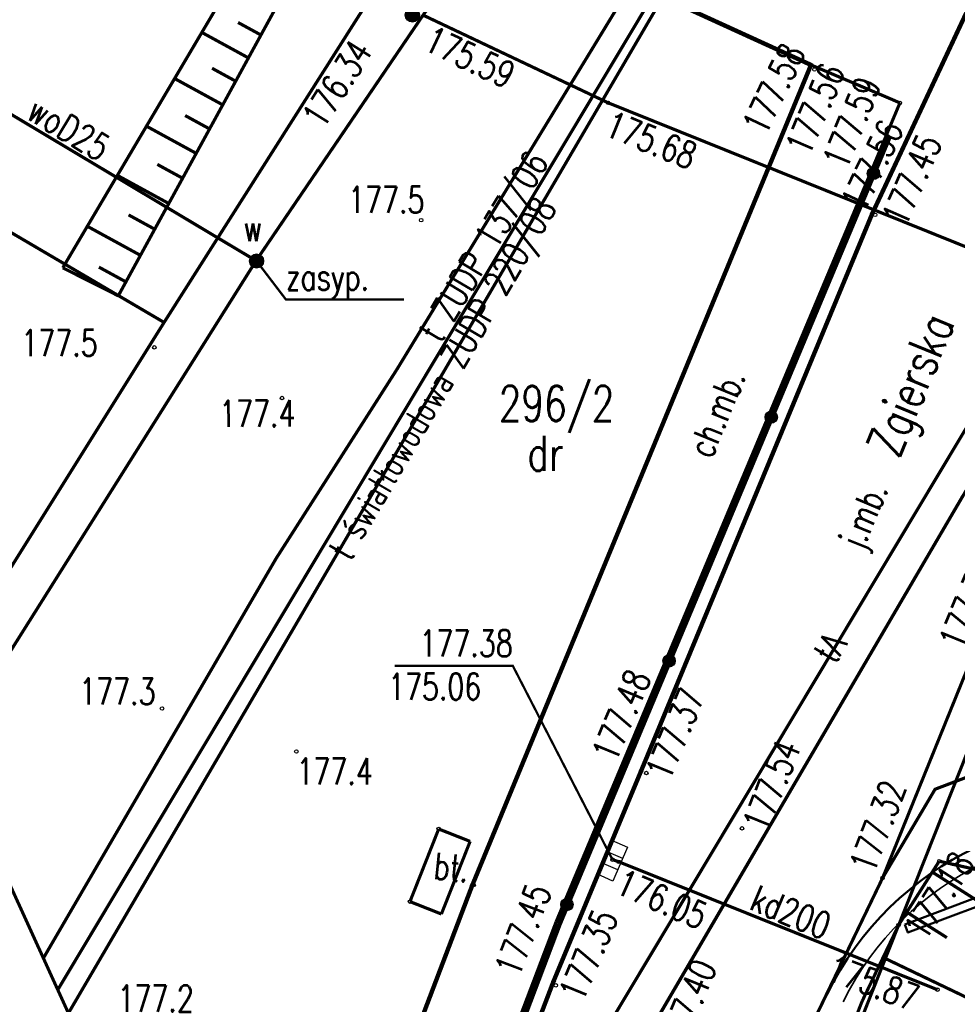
# Model space of a CAD drawing. Header units: metres. Extents: x 964 to 7125, y -212 to 9570.
# Tile 136 of 185: x 2269 to 2296, y 271 to 299. Entities that reach past the tile are written whole.
import ezdxf
from ezdxf.enums import TextEntityAlignment as Align

# ---------------------------------------------------------------- set-up
doc = ezdxf.new("R2010")
doc.units = ezdxf.units.M
for name, pattern in [('1', [1.5, 1, -0.5]), ('1053', [2, 1.5, -0.5]), ('1056', [1.5, 1, -0.5]), ('1059', [0]), ('1163', [2.5, 2, -0.5]), ('1167', [2.5, 2, -0.5]), ('2217', [2, 1.5, -0.5]), ('2218', [1, 0.5, -0.5]), ('3820', [1.75, 1.25, -0.5]), ('3901', [0]), ('CIĄGłA', [0])]:
    doc.linetypes.add(name, pattern=pattern)
for name, color, linetype, lineweight in [('AGP1_KRAWEZNIKI', 250, 'Continuous', 30), ('PODKŁAD MAPA', 7, 'Continuous', 9), ('zz-balustrada', 5, 'FENCELINE1', 35), ('zz-drogi', 250, 'Continuous', 50)]:
    doc.layers.add(name, color=color, linetype=linetype, lineweight=lineweight)
for name, color, linetype in [('Dzialki', 7, 'Continuous'), ('GES_UrzadzeniaSiecWodociagowa', 7, 'Continuous'), ('Kontury', 7, 'Continuous'), ('Numery_dzialek', 7, 'Continuous'), ('Numery_uzytkow', 7, 'Continuous'), ('OT_Komunikacja', 7, 'Continuous'), ('OT_Rzedna', 7, 'Continuous'), ('OTK_E_T_0', 7, 'Continuous'), ('OTK_E_T_1', 7, 'Continuous'), ('OTK_E_T_3', 7, 'Continuous'), ('OTK_L_0', 7, 'Continuous'), ('OTK_L_1', 7, 'Continuous'), ('OTK_L_2', 7, 'Continuous'), ('OTK_L_4', 7, 'Continuous'), ('OTO_L_0', 7, 'Continuous'), ('OTR_L_1', 7, 'Continuous'), ('OTR_T_0', 7, 'Continuous'), ('OTR_T_1', 7, 'Continuous'), ('P_SUEP_L_0', 7, 'Continuous'), ('P_SUTP_E_T_0', 7, 'Continuous'), ('P_SUTP_L_0', 7, 'Continuous'), ('skarpa', 7, 'Continuous'), ('SUGP_E_T_0', 7, 'Continuous'), ('SUGP_L_0', 7, 'Continuous'), ('SUK_T_1', 7, 'Continuous'), ('SUKP_E_T_0', 7, 'Continuous'), ('SUKP_L_0', 7, 'Continuous'), ('SUKR_T_0', 7, 'Continuous'), ('SUWP_E_T_0', 7, 'Continuous'), ('SUWP_L_0', 7, 'Continuous'), ('SUWR_T_0', 7, 'Continuous'), ('telefon_D', 7, 'Continuous'), ('ulice', 7, 'Continuous'), ('Uzytki', 7, 'Continuous'), ('wywiad', 7, 'Continuous'), ('zakres_poprawny', 7, 'Continuous')]:
    doc.layers.add(name, color=color, linetype=linetype)
doc.styles.add('STYL_ARIAL', font='simplex', dxfattribs={"width": 0.75, "oblique": 0.1})
doc.linetypes.add('FENCELINE1', pattern='A,6.35,-2.54,[133,ltypeshp.shx,S=2.54,R=0,X=-2.54,Y=0],-2.54,25.4', length=36.83)

# ---------------------------------------------------------------- blocks, each defined once
blk = doc.blocks.new('OTRN')
at = {"color": 0}
blk.add_circle((0, 0), 0.05, dxfattribs=at)
blk = doc.blocks.new('OTRS')
at = {"color": 0}
blk.add_circle((0, 0), 0.05, dxfattribs=at)
blk = doc.blocks.new('SUUS05')
at = {"color": 0}
for p, q in [((-0.5, -0.25), (-0.5, 0.25)), ((-0.5, 0.25), (0.55, 0.25)), ((-0.15, 0.25), (-0.15, -0.25)), ((0.2, 0.25), (0.2, -0.25)), ((0.55, 0.25), (0.55, -0.25)), ((0.55, -0.25), (-0.5, -0.25))]:
    blk.add_line(p, q, dxfattribs=at)
blk = doc.blocks.new('SUWW')
at = {"color": 0}
for radius in [0.2, 0.18, 0.16, 0.14, 0.12, 0.1, 0.08, 0.06, 0.04, 0.02]:
    blk.add_circle((0, 0), radius, dxfattribs=at)
blk = doc.blocks.new('MDCP 20240606')
at = {"layer": 'Dzialki', "color": 251, "true_color": 0x636466, "const_width": 0.09}
for points in [[(6591990.3561, 5738028.6544), (6591976.2, 5738005.41)], [(6591976.2, 5738005.41), (6591972.77, 5738000.04)], [(6591979.22, 5737979.53), (6591992.26, 5738001.83)], [(6591972.77, 5738000.04), (6591966.1727, 5737988.7063)]]:
    blk.add_lwpolyline(points, dxfattribs=at)
at = {"layer": 'Kontury', "color": 251, "linetype": '2217', "true_color": 0x636466, "const_width": 0.09}
for points in [[(6591976.2, 5738005.41), (6591990.3561, 5738028.6544)], [(6592002.89, 5738020.01), (6591975.8355, 5737973.723)], [(6591972.77, 5738000.04), (6591976.2, 5738005.41)], [(6591966.1727, 5737988.7063), (6591972.77, 5738000.04)]]:
    blk.add_lwpolyline(points, dxfattribs=at)
at = {"layer": 'OT_Komunikacja', "color": 251, "linetype": '1059', "true_color": 0x636466, "const_width": 0.125}
blk.add_lwpolyline([(6591983.13, 5737994.02), (6591989.69, 5738009.84), (6591998.1635, 5738027.9361)], dxfattribs=at)
at = {"layer": 'OT_Komunikacja', "color": 251, "linetype": '1053', "true_color": 0x636466, "const_width": 0.09}
blk.add_lwpolyline([(6592002.67, 5737997.16), (6591999.48, 5737998.38), (6591996.67, 5738000.05), (6591995.49, 5738001.71), (6591995.35, 5738004.24), (6591989.98, 5737990.98), (6591991.47, 5737993.5), (6591993.6, 5737994.31), (6591995.54, 5737994.25), (6591997.14, 5737993.57), (6592000.61, 5737992.66), (6592001.58, 5737994.73), (6592002.67, 5737997.16)], dxfattribs=at)
at = {"layer": 'OTK_L_0', "color": 251, "linetype": '1053', "true_color": 0x636466, "const_width": 0.09}
for points in [[(6591998.1635, 5738027.9361), (6591989.69, 5738009.84)], [(6591989.69, 5738009.84), (6591980.6478, 5737988.0553)], [(6591986.9708, 5737984.7353), (6591989.98, 5737990.98)], [(6591980.6478, 5737988.0553), (6591975.241, 5737973.8917)]]:
    blk.add_lwpolyline(points, dxfattribs=at)
at = {"layer": 'OTK_L_1', "color": 251, "true_color": 0x636466, "const_width": 0.125}
for points in [[(6591987.9498, 5738014.0543), (6591982.9078, 5738016.3573)], [(6591978.3438, 5737990.7823), (6591987.9498, 5738014.0543)], [(6591983.13, 5737994.02), (6591980.6478, 5737988.0553)], [(6591972.3761, 5737975.0761), (6591978.3438, 5737990.7823)], [(6591980.6478, 5737988.0553), (6591975.241, 5737973.8917)]]:
    blk.add_lwpolyline(points, dxfattribs=at)
at = {"layer": 'OTK_L_2', "color": 251, "linetype": '1056', "true_color": 0x636466, "const_width": 0.09}
for points in [[(6591987.9498, 5738014.0543), (6591978.3438, 5737990.7823)], [(6591990.2688, 5738013.0653), (6591987.9498, 5738014.0543)], [(6591980.7208, 5737989.7443), (6591990.4718, 5738012.9763)], [(6591990.4718, 5738012.9763), (6591990.2688, 5738013.0653)], [(6591978.3438, 5737990.7823), (6591972.3761, 5737975.0761)], [(6591974.7571, 5737974.0291), (6591980.7208, 5737989.7443)]]:
    blk.add_lwpolyline(points, dxfattribs=at)
at = {"layer": 'OTK_L_4', "color": 251, "linetype": '1053', "true_color": 0x636466, "const_width": 0.09}
for points in [[(6591977.3878, 5737992.3723), (6591976.5728, 5737990.3113)], [(6591978.2792, 5737992.0198), (6591977.3878, 5737992.3723)], [(6591977.4642, 5737989.9588), (6591978.2792, 5737992.0198)], [(6591976.5728, 5737990.3113), (6591977.4642, 5737989.9588)]]:
    blk.add_lwpolyline(points, dxfattribs=at)
at = {"layer": 'OTO_L_0', "color": 251, "linetype": '3901', "true_color": 0x636466, "const_width": 0.175}
for points in [[(6591987.9973, 5738006.8664), (6591990.1498, 5738012.0033)], [(6591985.8448, 5738001.7295), (6591987.9973, 5738006.8664)], [(6591983.6923, 5737996.5926), (6591985.8448, 5738001.7295)], [(6591980.7938, 5737989.6753), (6591983.6923, 5737996.5926)], [(6591978.244, 5737982.9399), (6591980.7938, 5737989.6753)]]:
    blk.add_lwpolyline(points, dxfattribs=at)
at = {"layer": 'OTO_L_0', "color": 251, "true_color": 0x636466}
for centre, radius in [((6591989.7198, 5738010.977), 0.175), ((6591989.7198, 5738010.977), 0.1575), ((6591989.7198, 5738010.977), 0.14), ((6591989.7198, 5738010.977), 0.1225), ((6591989.7198, 5738010.977), 0.105), ((6591989.7198, 5738010.977), 0.0875), ((6591989.7198, 5738010.977), 0.07), ((6591989.7198, 5738010.977), 0.0525), ((6591989.7198, 5738010.977), 0.035), ((6591986.8213, 5738004.0597), 0.175), ((6591986.8213, 5738004.0597), 0.1575), ((6591986.8213, 5738004.0597), 0.14), ((6591986.8213, 5738004.0597), 0.1225), ((6591986.8213, 5738004.0597), 0.105), ((6591986.8213, 5738004.0597), 0.0875), ((6591986.8213, 5738004.0597), 0.07), ((6591986.8213, 5738004.0597), 0.0525), ((6591986.8213, 5738004.0597), 0.035), ((6591983.9227, 5737997.1425), 0.175), ((6591983.9227, 5737997.1425), 0.1575), ((6591983.9227, 5737997.1425), 0.14), ((6591983.9227, 5737997.1425), 0.1225), ((6591983.9227, 5737997.1425), 0.105), ((6591983.9227, 5737997.1425), 0.0875), ((6591983.9227, 5737997.1425), 0.07), ((6591983.9227, 5737997.1425), 0.0525), ((6591983.9227, 5737997.1425), 0.035), ((6591981.0242, 5737990.2252), 0.175), ((6591981.0242, 5737990.2252), 0.1575), ((6591981.0242, 5737990.2252), 0.14), ((6591981.0242, 5737990.2252), 0.1225), ((6591981.0242, 5737990.2252), 0.105), ((6591981.0242, 5737990.2252), 0.0875), ((6591981.0242, 5737990.2252), 0.07), ((6591981.0242, 5737990.2252), 0.0525), ((6591981.0242, 5737990.2252), 0.035)]:
    blk.add_circle(centre, radius, dxfattribs=at)
at = {"layer": 'OTR_L_1', "color": 251, "linetype": '3820', "true_color": 0x636466, "const_width": 0.09}
for points in [[(6591979.2419, 5738027.5154), (6591968.2982, 5738007.5024)], [(6591978.0002, 5738027.3881), (6591966.7234, 5738008.2969)], [(6591972.3453, 5738014.9034), (6591971.6954, 5738015.2588)], [(6591971.6287, 5738013.5928), (6591970.9571, 5738013.9601)], [(6591970.8881, 5738012.2385), (6591970.194, 5738012.618)], [(6591970.1227, 5738010.8389), (6591969.4055, 5738011.2311)], [(6591969.3318, 5738009.3925), (6591968.5906, 5738009.7978)], [(6591968.5145, 5738007.8978), (6591967.7485, 5738008.3167)], [(6591991.5868, 5737991.4583), (6591990.4368, 5737989.6483)], [(6591994.0118, 5737990.9083), (6591991.5868, 5737991.4583)], [(6591990.4368, 5737989.6483), (6591989.3998, 5737987.4833)], [(6591989.3998, 5737987.4833), (6591988.1508, 5737984.3033)]]:
    blk.add_lwpolyline(points, dxfattribs=at)
at = {"layer": 'P_SUEP_L_0', "color": 251, "linetype": '1163', "true_color": 0x636466, "const_width": 0.09}
blk.add_lwpolyline([(6591983.2779, 5737971.6102), (6591996.827, 5738005.744)], dxfattribs=at)
at = {"layer": 'P_SUTP_L_0', "color": 251, "linetype": '1167', "true_color": 0x636466, "const_width": 0.09}
for points in [[(6591991.0721, 5738028.7278), (6591966.5813, 5737987.8086)], [(6591966.8832, 5737987.1452), (6591991.2132, 5738028.7423)]]:
    blk.add_lwpolyline(points, dxfattribs=at)
at = {"layer": 'skarpa', "color": 251, "true_color": 0x636466, "const_width": 0.09}
for points in [[(6591971.9899, 5738014.2535), (6591970.6686, 5738014.976)], [(6591971.2614, 5738012.9212), (6591969.8959, 5738013.6679)], [(6591970.5085, 5738011.5445), (6591969.0974, 5738012.3161)], [(6591969.7305, 5738010.1217), (6591968.2723, 5738010.9191)], [(6591968.9265, 5738008.6513), (6591967.4195, 5738009.4754)], [(6591968.2982, 5738007.5024), (6591966.7234, 5738008.2969)], [(6591991.3905, 5737991.1493), (6591993.4299, 5737989.8536)], [(6591990.6675, 5737990.0114), (6591991.8055, 5737989.2883)], [(6591989.9953, 5737988.7265), (6591992.6148, 5737987.4718)]]:
    blk.add_lwpolyline(points, dxfattribs=at)
at = {"layer": 'SUGP_L_0', "color": 251, "true_color": 0x636466, "const_width": 0.09}
for points in [[(6591962.8649, 5737995.9742), (6591969.5973, 5738006.7472), (6591983.0305, 5738027.9037)], [(6591958.8364, 5738013.072), (6591969.5974, 5738006.7472)]]:
    blk.add_lwpolyline(points, dxfattribs=at)
at = {"layer": 'SUKP_L_0', "color": 251, "true_color": 0x636466, "const_width": 0.09}
for points in [[(6591982.32, 5737991.5), (6591982.5, 5737991.44)], [(6591982.5, 5737991.44), (6591991.54, 5737987.81)]]:
    blk.add_lwpolyline(points, dxfattribs=at)
at = {"layer": 'SUKR_T_0', "color": 251, "true_color": 0x636466, "const_width": 0.065}
blk.add_lwpolyline([(6591982.32, 5737991.5), (6591979.4913, 5737997.0008), (6591976.1366, 5737997.0008)], dxfattribs=at)
at = {"layer": 'SUWP_L_0', "color": 251, "true_color": 0x636466, "const_width": 0.09}
for points in [[(6591963.4803, 5737994.622), (6591972.2199, 5738008.5171), (6591976.945, 5738015.467), (6591986.2159, 5738028.2301)], [(6591972.22, 5738008.49), (6591960.2893, 5738015.6224)], [(6591976.945, 5738015.467), (6591982.193, 5738012.98)], [(6591982.193, 5738012.98), (6591993.873, 5738008.276)]]:
    blk.add_lwpolyline(points, dxfattribs=at)
at = {"layer": 'telefon_D', "color": 251, "true_color": 0x636466, "const_width": 0.09}
blk.add_lwpolyline([(6592005.2559, 5738025.2947), (6591974.5844, 5737974.0781)], dxfattribs=at)
at = {"layer": 'Uzytki', "color": 251, "linetype": '2218', "true_color": 0x636466, "const_width": 0.09}
for points in [[(6591976.2, 5738005.41), (6591990.3561, 5738028.6544)], [(6592002.89, 5738020.01), (6591975.8355, 5737973.723)], [(6591972.77, 5738000.04), (6591976.2, 5738005.41)], [(6591966.1727, 5737988.7063), (6591972.77, 5738000.04)]]:
    blk.add_lwpolyline(points, dxfattribs=at)
at = {"layer": 'wywiad', "color": 251, "true_color": 0x636466, "const_width": 0.065}
blk.add_lwpolyline([(6591972.22, 5738008.49), (6591973.0526, 5738007.3982), (6591976.4073, 5738007.3982)], dxfattribs=at)
at = {"layer": 'zakres_poprawny', "color": 251, "linetype": '1', "true_color": 0x636466, "const_width": 0.09}
blk.add_lwpolyline([(6591998.3993, 5738028.4013), (6591996.46, 5738029.28), (6591966.31, 5738026.19), (6591956.75, 5738009.41), (6591972.57, 5737974.65), (6591989.76, 5737969.77), (6591982.85, 5737945.44), (6592001.21, 5737899.93), (6592024.23, 5737894.9), (6592058.8365, 5737922.2224)], dxfattribs=at)
at = {"layer": 'GES_UrzadzeniaSiecWodociagowa', "color": 251, "true_color": 0x636466}
for p in [(6591976.64, 5738015.47), (6591972.22, 5738008.49)]:
    blk.add_blockref('SUWW', p, dxfattribs=at)
at = {"layer": 'OT_Rzedna', "color": 251, "true_color": 0x636466}
for name, p in [('OTRN', (6591976.89, 5738009.65)), ('OTRS', (6591989.69, 5738009.84)), ('OTRS', (6591989.77, 5738009.8)), ('OTRN', (6591969.32, 5738006.04)), ('OTRN', (6591969.54, 5737995.79)), ('OTRS', (6591983.13, 5737994.02)), ('OTRS', (6591983.28, 5737993.96)), ('OTRS', (6591985.99, 5737992.39)), ('OTRS', (6591991.59, 5737991.46)), ('OTRS', (6591989.98, 5737990.98))]:
    blk.add_blockref(name, p, dxfattribs=at)
at = {"layer": 'OTR_T_0', "color": 251, "true_color": 0x636466}
for p in [(6591987.9498, 5738014.0543), (6591988.0478, 5738013.9253), (6591990.4718, 5738012.9763)]:
    blk.add_blockref('OTRS', p, dxfattribs=at)
at = {"layer": 'OTR_T_0', "color": 251, "true_color": 0x636466, "rotation": 67.00168}
for p in [(6591977.3878, 5737992.3723), (6591978.3438, 5737990.7823), (6591978.3788, 5737990.7813), (6591976.5728, 5737990.3113), (6591990.4368, 5737989.6483), (6591980.6478, 5737988.0553), (6591980.7118, 5737987.9373)]:
    blk.add_blockref('OTRS', p, dxfattribs=at)
at = {"layer": 'OTR_T_1', "color": 251, "true_color": 0x636466}
for p in [(6591972.94, 5738004.6), (6591973.35, 5737994.57)]:
    blk.add_blockref('OTRN', p, dxfattribs=at)
at = {"layer": 'SUK_T_1', "color": 251, "true_color": 0x636466, "rotation": 246.50936}
blk.add_blockref('SUUS05', (6591982.32, 5737991.5), dxfattribs=at)
at = {"layer": 'SUKR_T_0', "color": 251, "true_color": 0x636466}
for p in [(6591982.32, 5737991.5), (6591982.5, 5737991.44), (6591991.54, 5737987.81)]:
    blk.add_blockref('OTRS', p, dxfattribs=at)
at = {"layer": 'SUWR_T_0', "color": 251, "true_color": 0x636466}
blk.add_blockref('OTRS', (6591982.193, 5738012.98), dxfattribs=at)
at = {"layer": 'GES_UrzadzeniaSiecWodociagowa', "color": 251, "true_color": 0x636466, "style": 'STYL_ARIAL', "width": 0.75}
blk.add_text('w', height=0.75, dxfattribs=at).set_placement((6591971.8483, 5738008.8295), align=Align.BOTTOM_LEFT)
at = {"layer": 'Numery_dzialek', "color": 251, "true_color": 0x636466, "style": 'STYL_ARIAL', "width": 0.75}
blk.add_text('296/2', height=1, dxfattribs=at).set_placement((6591980.7319, 5738004.4442), align=Align.MIDDLE_CENTER)
at = {"layer": 'Numery_uzytkow', "color": 251, "true_color": 0x636466, "style": 'STYL_ARIAL', "width": 0.75}
blk.add_text('dr', height=1, dxfattribs=at).set_placement((6591979.9013, 5738003.5326), align=Align.TOP_LEFT)
at = {"layer": 'OT_Rzedna', "color": 251, "true_color": 0x636466, "style": 'STYL_ARIAL', "width": 0.75}
for s, rotation, p in [('177.56', 64.5431, (6591989.6606, 5738009.7503)), ('177.48', 67.3325, (6591982.6125, 5737994.1426)), ('177.32', 69.43, (6591989.941, 5737990.9946))]:
    blk.add_text(s, height=0.75, rotation=rotation, dxfattribs=at).set_placement(p, align=Align.BOTTOM_LEFT)
for s, rotation, p in [('177.45', 66.5947, (6591989.9421, 5738009.7255)), ('177.37', 67.4759, (6591983.2403, 5737993.9947))]:
    blk.add_text(s, height=0.75, rotation=rotation, dxfattribs=at).set_placement(p, align=Align.TOP_LEFT)
for s, p in [('177.5', (6591974.8137, 5738010.2291)), ('177.5', (6591965.5417, 5738006.1663)), ('177.3', (6591967.1862, 5737996.2752)), ('177.2', (6591968.2727, 5737987.5619))]:
    blk.add_text(s, height=0.75, dxfattribs=at).set_placement(p, align=Align.MIDDLE_LEFT)
blk.add_text('177.38', height=0.75, rotation=67.9532, dxfattribs=at).set_placement((6591992.9621, 5737998.5564), align=Align.BOTTOM_CENTER)
blk.add_text('177.54', height=0.75, rotation=68.1659, dxfattribs=at).set_placement((6591986.3428, 5737992.3762), align=Align.MIDDLE_LEFT)
blk.add_text('177.18', height=0.75, rotation=57.312, dxfattribs=at).set_placement((6591992.8044, 5737991.271), align=Align.BOTTOM_RIGHT)
at = {"layer": 'OTK_E_T_0', "color": 251, "true_color": 0x636466, "style": 'STYL_ARIAL', "width": 0.75}
blk.add_text('j.mb.', height=0.75, rotation=67.4585, dxfattribs=at).set_placement((6591989.432, 5738001.2797), align=Align.MIDDLE_CENTER)
at = {"layer": 'OTK_E_T_1', "color": 251, "true_color": 0x636466, "style": 'STYL_ARIAL', "width": 0.75}
blk.add_text('ch.mb.', height=0.75, rotation=67.5706, dxfattribs=at).set_placement((6591985.2677, 5738004.1719), align=Align.MIDDLE_CENTER)
at = {"layer": 'OTK_E_T_3', "color": 251, "true_color": 0x636466, "style": 'STYL_ARIAL', "width": 0.75}
blk.add_text('bt.', height=0.75, rotation=354.319, dxfattribs=at).set_placement((6591978.1789, 5737990.64), align=Align.BOTTOM_RIGHT)
at = {"layer": 'OTR_T_0', "color": 251, "true_color": 0x636466, "style": 'STYL_ARIAL', "width": 0.75}
for s, rotation, p in [('177.58', 64.365, (6591988.0061, 5738014.3137)), ('177.59', 67.988, (6591990.1585, 5738013.4267))]:
    blk.add_text(s, height=0.75, rotation=rotation, dxfattribs=at).set_placement(p, align=Align.BOTTOM_RIGHT)
blk.add_text('177.56', height=0.75, rotation=66.814, dxfattribs=at).set_placement((6591988.247, 5738014.1734), align=Align.TOP_RIGHT)
blk.add_text('177.45', height=0.75, rotation=69.2649, dxfattribs=at).set_placement((6591979.876, 5737988.0607), align=Align.BOTTOM_LEFT)
for s, p in [('177.35', (6591980.7817, 5737987.7151)), ('177.40', (6591983.5852, 5737986.2927))]:
    blk.add_text(s, height=0.75, rotation=67.4585, dxfattribs=at).set_placement(p, align=Align.TOP_LEFT)
at = {"layer": 'OTR_T_1', "color": 251, "true_color": 0x636466, "style": 'STYL_ARIAL', "width": 0.75}
blk.add_text('177.4', height=0.75, rotation=0.117, dxfattribs=at).set_placement((6591971.1566, 5738003.5601), align=Align.BOTTOM_LEFT)
blk.add_text('177.4', height=0.75, dxfattribs=at).set_placement((6591973.35, 5737994.3825), align=Align.TOP_LEFT)
at = {"layer": 'P_SUTP_E_T_0', "color": 251, "true_color": 0x636466, "style": 'STYL_ARIAL', "width": 0.75}
for s, rotation, p in [('t ZUDP 137/06', 59.0988, (6591976.7905, 5738006.5129)), ('t światłowodowa ZUDP 220/08', 59.6767, (6591974.2247, 5738000.3162))]:
    blk.add_text(s, height=0.75, rotation=rotation, dxfattribs=at).set_placement(p, align=Align.TOP_LEFT)
at = {"layer": 'SUGP_E_T_0', "color": 251, "true_color": 0x636466, "style": 'STYL_ARIAL', "width": 0.75}
blk.add_text('176.34', height=0.75, rotation=57.5866, dxfattribs=at).set_placement((6591974.5074, 5738013.5249), align=Align.MIDDLE_CENTER)
at = {"layer": 'SUKP_E_T_0', "color": 251, "true_color": 0x636466, "style": 'STYL_ARIAL', "width": 0.75}
blk.add_text('kd200', height=0.75, rotation=337.6403, dxfattribs=at).set_placement((6591987.38, 5737990.0098), align=Align.MIDDLE_CENTER)
at = {"layer": 'SUKR_T_0', "color": 251, "true_color": 0x636466, "style": 'STYL_ARIAL', "width": 0.75}
blk.add_text('177.38', height=0.75, dxfattribs=at).set_placement((6591979.4913, 5737997.0425), align=Align.BOTTOM_RIGHT)
blk.add_text('175.06', height=0.75, dxfattribs=at).set_placement((6591975.9468, 5737996.7877), align=Align.TOP_LEFT)
blk.add_text('176.05', height=0.75, rotation=336.4502, dxfattribs=at).set_placement((6591982.5042, 5737990.9108), align=Align.MIDDLE_LEFT)
blk.add_text('175.87', height=0.75, rotation=339.7451, dxfattribs=at).set_placement((6591990.9574, 5737987.5408), align=Align.MIDDLE_RIGHT)
at = {"layer": 'SUWP_E_T_0', "color": 251, "true_color": 0x636466, "style": 'STYL_ARIAL', "width": 0.75}
blk.add_text('woD25', height=0.75, rotation=329.1283, dxfattribs=at).set_placement((6591966.8901, 5738012.2495), align=Align.MIDDLE_CENTER)
at = {"layer": 'SUWR_T_0', "color": 251, "true_color": 0x636466, "style": 'STYL_ARIAL', "width": 0.75}
for s, rotation, p in [('175.59', 334.644, (6591977.0731, 5738014.8391)), ('175.68', 338.0634, (6591982.1845, 5738012.4175))]:
    blk.add_text(s, height=0.75, rotation=rotation, dxfattribs=at).set_placement(p, align=Align.MIDDLE_LEFT)
at = {"layer": 'telefon_D', "color": 251, "true_color": 0x636466, "style": 'STYL_ARIAL', "width": 0.75}
blk.add_text('tA', height=0.75, rotation=59.0844, dxfattribs=at).set_placement((6591988.4907, 5737997.5203), align=Align.MIDDLE_CENTER)
at = {"layer": 'ulice', "color": 251, "true_color": 0x636466, "style": 'STYL_ARIAL', "width": 0.75}
blk.add_text('Zgierska', height=1, rotation=67.4585, dxfattribs=at).set_placement((6591990.7776, 5738004.9854), align=Align.MIDDLE_CENTER)
at = {"layer": 'wywiad', "color": 251, "true_color": 0x636466, "style": 'STYL_ARIAL', "width": 0.75}
blk.add_text('zasyp.', height=0.75, dxfattribs=at).set_placement((6591973.0526, 5738007.4399), align=Align.BOTTOM_LEFT)
blk = doc.blocks.new('drogowe 20250115 oddziaływanie')
at = {"layer": 'zz-balustrada', "ltscale": 0.05}
blk.add_arc((2315.117, 274.074), 8.5, 77.1695, 153.8755, dxfattribs=at)
at = {"layer": 'zz-drogi'}
blk.add_lwpolyline([(2309.237, 280.014), (2312.364, 281.191), (2312.452, 280.957), (2309.325, 279.78)], close=True, dxfattribs=at)
blk.add_arc((2315.117, 274.074), 9, 77.1695, 153.8755, dxfattribs=at)

msp = doc.modelspace()

# ---------------------------------------------------------------- block references
at = {"layer": 'AGP1_KRAWEZNIKI', "color": 160, "linetype": 'CIĄGłA', "lineweight": 0, "true_color": 0x2e2eff}
msp.add_blockref('drogowe 20250115 oddziaływanie', (-15.055, -6.615), dxfattribs=at)
at = {"layer": 'PODKŁAD MAPA', "linetype": 'ByBlock'}
msp.add_blockref('MDCP 20240606', (-6589696.429, -5737716.265), dxfattribs=at)

doc.saveas('drawing.dxf')
